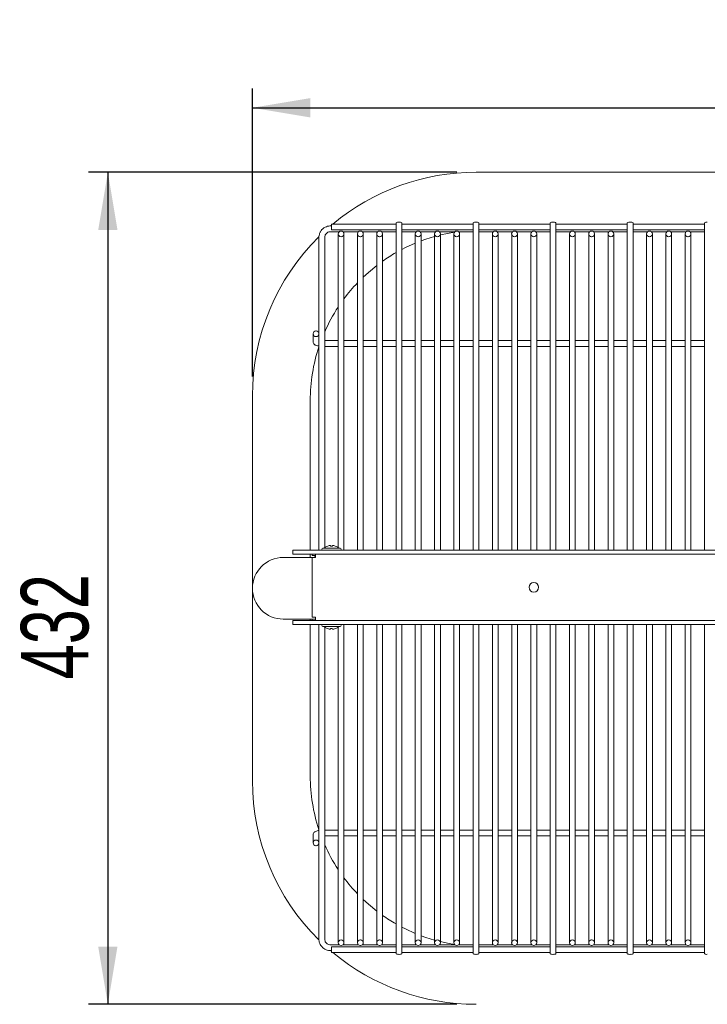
# Model space of a CAD drawing. Header units: millimetres. Extents: x 0 to 553, y -4 to 396.
# Tile 2 of 32: x 46 to 82, y 36 to 87. Entities that reach past the tile are written whole.
import ezdxf

# ---------------------------------------------------------------- set-up
doc = ezdxf.new("R2010")
doc.units = ezdxf.units.MM
doc.layers.add('TEMP', color=7, linetype='Continuous')
doc.styles.add('SLDTEXTSTYLE2', font='TXT', dxfattribs={"width": 0.7})
doc.dimstyles.new('SLDDIMSTYLE0', dxfattribs={"dimtxt": 3.5, "dimasz": 3, "dimexe": 0, "dimexo": 0.0625, "dimgap": 0.875, "dimtad": 2, "dimlfac": 10, "dimrnd": 1e-09, "dimzin": 12, "dimdsep": 46, "dimtxsty": 'SLDTEXTSTYLE2', "dimsah": 1, "dimcen": 0.09, "dimadec": 0, "dimazin": 3, "dimtfac": 1, "dimtofl": 0, "dimtmove": 0, "dimatfit": 3, "dimfxl": 0, "dimfrac": 2, "dimtolj": 1, "dimtzin": 12, "dimarcsym": 0})

# ---------------------------------------------------------------- blocks, each defined once
blk = doc.blocks.new('_D_3')
at = {"layer": 'TEMP'}
for p, q in [((68.516, 79.563), (49.415, 79.563)), ((50.415, 79.563), (50.415, 36.363)), ((68.516, 36.363), (49.415, 36.363))]:
    blk.add_line(p, q, dxfattribs=at)
for points in [[(50.415, 79.563), (49.915, 76.563), (50.915, 76.563)], [(50.415, 36.363), (50.915, 39.363), (49.915, 39.363)]]:
    blk.add_solid(points, dxfattribs=at)
at = {"layer": 'TEMP', "insert": (45.904, 53.233, -5.171), "char_height": 3.5, "attachment_point": 1, "rotation": 90, "style": 'SLDTEXTSTYLE2'}
blk.add_mtext('432', dxfattribs=at)
blk = doc.blocks.new('_D_4')
at = {"layer": 'TEMP'}
for p, q in [((57.916, 68.963), (57.916, 83.912)), ((117.116, 68.963), (117.116, 83.912)), ((57.916, 82.912), (117.116, 82.912))]:
    blk.add_line(p, q, dxfattribs=at)
for points in [[(57.916, 82.912), (60.916, 82.412), (60.916, 83.412)], [(117.116, 82.912), (114.116, 83.412), (114.116, 82.412)]]:
    blk.add_solid(points, dxfattribs=at)
at = {"layer": 'TEMP', "insert": (83.591, 87.424, -5.171), "char_height": 3.5, "attachment_point": 1, "style": 'SLDTEXTSTYLE2'}
blk.add_mtext('592', dxfattribs=at)

msp = doc.modelspace()

# ---------------------------------------------------------------- linework, layer by layer
at = {"color": 7, "linetype": 'Continuous', "lineweight": 15}
for p, q in [((105.5165, 79.563), (69.5165, 79.563)), ((62.0165, 76.7758), (61.9665, 76.7758)), ((62.0165, 76.8123), (61.9737, 76.7758)), ((65.3665, 76.8746), (62.0165, 76.8746)), ((62.0165, 76.7586), (62.0165, 76.8746)), ((62.0165, 76.7586), (62.0165, 76.7547)), ((62.0165, 76.5782), (62.0165, 76.7547)), ((65.3665, 59.943), (65.3665, 76.936)), ((65.5145, 76.9681), (65.5185, 76.9681)), ((65.6665, 76.936), (65.6665, 59.943)), ((69.3665, 76.8746), (65.6665, 76.8746)), ((69.3665, 59.943), (69.3665, 76.936)), ((69.5145, 76.9681), (69.5185, 76.9681)), ((69.6665, 76.936), (69.6665, 59.943)), ((73.3665, 76.8746), (69.6665, 76.8746)), ((73.3665, 59.943), (73.3665, 76.936)), ((73.5145, 76.9681), (73.5185, 76.9681)), ((73.6665, 76.936), (73.6665, 59.943)), ((77.3665, 76.8746), (73.6665, 76.8746)), ((77.3665, 59.943), (77.3665, 76.936)), ((77.5145, 76.9681), (77.5185, 76.9681)), ((77.6665, 76.936), (77.6665, 59.943)), ((81.3665, 76.8746), (77.6665, 76.8746)), ((81.3665, 59.943), (81.3665, 76.936)), ((81.5145, 76.9681), (81.5185, 76.9681)), ((61.3665, 71.1818), (61.3665, 76.1865)), ((61.6698, 76.2298), (61.6665, 76.1865)), ((61.6665, 76.1857), (61.6697, 76.2287)), ((61.6665, 76.1865), (61.6665, 60.0806)), ((61.9665, 76.475), (62.4163, 76.475)), ((62.0165, 76.5773), (62.0165, 76.5782)), ((62.0165, 76.5738), (62.0165, 76.5773)), ((62.0165, 76.5738), (65.3665, 76.5738)), ((62.3665, 76.3631), (62.3665, 76.367)), ((62.3665, 75.9951), (62.3665, 76.3631)), ((62.5145, 76.5114), (62.5185, 76.5114)), ((62.5145, 76.2186), (62.5185, 76.2186)), ((62.6167, 76.475), (63.4163, 76.475)), ((62.6665, 76.3631), (62.6665, 76.367)), ((62.6665, 76.3631), (62.6665, 75.9951)), ((63.3665, 76.3631), (63.3665, 76.367)), ((63.3665, 75.9951), (63.3665, 76.3631)), ((63.5145, 76.5114), (63.5185, 76.5114)), ((63.5145, 76.2186), (63.5185, 76.2186)), ((63.6167, 76.475), (64.4163, 76.475)), ((63.6665, 76.3631), (63.6665, 76.367)), ((63.6665, 76.3631), (63.6665, 75.9951)), ((64.3665, 76.3631), (64.3665, 76.367)), ((64.3665, 75.9951), (64.3665, 76.3631)), ((64.5145, 76.5114), (64.5185, 76.5114)), ((64.5145, 76.2186), (64.5185, 76.2186)), ((64.6167, 76.475), (65.3665, 76.475)), ((64.6665, 76.3631), (64.6665, 76.367)), ((64.6665, 76.3631), (64.6665, 75.9951)), ((65.6665, 76.5738), (69.3665, 76.5738)), ((65.6665, 76.475), (66.4163, 76.475)), ((66.3665, 76.3631), (66.3665, 76.367)), ((66.3665, 75.9951), (66.3665, 76.3631)), ((66.5145, 76.5114), (66.5185, 76.5114)), ((66.5145, 76.2186), (66.5185, 76.2186)), ((66.6167, 76.475), (67.4163, 76.475)), ((66.6665, 76.3631), (66.6665, 76.367)), ((66.6665, 76.3631), (66.6665, 75.9951)), ((67.3665, 76.3631), (67.3665, 76.367)), ((67.3665, 75.9951), (67.3665, 76.3631)), ((67.5145, 76.5114), (67.5185, 76.5114)), ((67.5145, 76.2186), (67.5185, 76.2186)), ((67.6167, 76.475), (68.4163, 76.475)), ((67.6665, 76.3631), (67.6665, 76.367)), ((67.6665, 76.3631), (67.6665, 75.9951)), ((68.3665, 76.3631), (68.3665, 76.367)), ((68.3665, 75.9951), (68.3665, 76.3631)), ((68.5145, 76.5114), (68.5185, 76.5114)), ((68.5145, 76.2186), (68.5185, 76.2186)), ((68.6167, 76.475), (69.3665, 76.475)), ((68.6665, 76.3631), (68.6665, 76.367)), ((68.6665, 76.3631), (68.6665, 75.9951)), ((69.6665, 76.5738), (73.3665, 76.5738)), ((69.6665, 76.475), (70.4163, 76.475)), ((70.3665, 76.3631), (70.3665, 76.367)), ((70.3665, 75.9951), (70.3665, 76.3631)), ((70.5145, 76.5114), (70.5185, 76.5114)), ((70.5145, 76.2186), (70.5185, 76.2186)), ((70.6167, 76.475), (71.4163, 76.475)), ((70.6665, 76.3631), (70.6665, 76.367)), ((70.6665, 76.3631), (70.6665, 75.9951)), ((71.3665, 76.3631), (71.3665, 76.367)), ((71.3665, 75.9951), (71.3665, 76.3631)), ((71.5145, 76.5114), (71.5185, 76.5114)), ((71.5145, 76.2186), (71.5185, 76.2186)), ((71.6167, 76.475), (72.4163, 76.475)), ((71.6665, 76.3631), (71.6665, 76.367)), ((71.6665, 76.3631), (71.6665, 75.9951)), ((72.3665, 76.3631), (72.3665, 76.367)), ((72.3665, 75.9951), (72.3665, 76.3631)), ((72.5145, 76.5114), (72.5185, 76.5114)), ((72.5145, 76.2186), (72.5185, 76.2186)), ((72.6167, 76.475), (73.3665, 76.475)), ((72.6665, 76.3631), (72.6665, 76.367)), ((72.6665, 76.3631), (72.6665, 75.9951)), ((73.6665, 76.5738), (77.3665, 76.5738)), ((73.6665, 76.475), (74.4163, 76.475)), ((74.3665, 76.3631), (74.3665, 76.367)), ((74.3665, 75.9951), (74.3665, 76.3631)), ((74.5145, 76.5114), (74.5185, 76.5114)), ((74.5145, 76.2186), (74.5185, 76.2186)), ((74.6167, 76.475), (75.4163, 76.475)), ((74.6665, 76.3631), (74.6665, 76.367)), ((74.6665, 76.3631), (74.6665, 75.9951)), ((75.3665, 76.3631), (75.3665, 76.367)), ((75.3665, 75.9951), (75.3665, 76.3631)), ((75.5145, 76.5114), (75.5185, 76.5114)), ((75.5145, 76.2186), (75.5185, 76.2186)), ((75.6167, 76.475), (76.4163, 76.475)), ((75.6665, 76.3631), (75.6665, 76.367)), ((75.6665, 76.3631), (75.6665, 75.9951)), ((76.3665, 76.3631), (76.3665, 76.367)), ((76.3665, 75.9951), (76.3665, 76.3631)), ((76.5145, 76.5114), (76.5185, 76.5114)), ((76.5145, 76.2186), (76.5185, 76.2186)), ((76.6167, 76.475), (77.3665, 76.475)), ((76.6665, 76.3631), (76.6665, 76.367)), ((76.6665, 76.3631), (76.6665, 75.9951)), ((77.6665, 76.5738), (81.3665, 76.5738)), ((77.6665, 76.475), (78.4163, 76.475)), ((78.3665, 76.3631), (78.3665, 76.367)), ((78.3665, 75.9951), (78.3665, 76.3631)), ((78.5145, 76.5114), (78.5185, 76.5114)), ((78.5145, 76.2186), (78.5185, 76.2186)), ((78.6167, 76.475), (79.4163, 76.475)), ((78.6665, 76.3631), (78.6665, 76.367)), ((78.6665, 76.3631), (78.6665, 75.9951)), ((79.3665, 76.3631), (79.3665, 76.367)), ((79.3665, 75.9951), (79.3665, 76.3631)), ((79.5145, 76.5114), (79.5185, 76.5114)), ((79.5145, 76.2186), (79.5185, 76.2186)), ((79.6167, 76.475), (80.4163, 76.475)), ((79.6665, 76.3631), (79.6665, 76.367)), ((79.6665, 76.3631), (79.6665, 75.9951)), ((80.3665, 76.3631), (80.3665, 76.367)), ((80.3665, 75.9951), (80.3665, 76.3631)), ((80.5145, 76.5114), (80.5185, 76.5114)), ((80.5145, 76.2186), (80.5185, 76.2186)), ((80.6167, 76.475), (81.3665, 76.475)), ((80.6665, 76.3631), (80.6665, 76.367)), ((80.6665, 76.3631), (80.6665, 75.9951)), ((62.3665, 75.5204), (62.3665, 75.9951)), ((62.6665, 75.9951), (62.6665, 75.5204)), ((63.3665, 75.5204), (63.3665, 75.9951)), ((63.6665, 75.9951), (63.6665, 75.5204)), ((64.3665, 75.5204), (64.3665, 75.9951)), ((64.6665, 75.9951), (64.6665, 75.5204)), ((66.3665, 75.5204), (66.3665, 75.9951)), ((66.6665, 75.9951), (66.6665, 75.5204)), ((67.3665, 75.5204), (67.3665, 75.9951)), ((67.6665, 75.9951), (67.6665, 75.5204)), ((68.3665, 75.5204), (68.3665, 75.9951)), ((68.6665, 75.9951), (68.6665, 75.5204)), ((70.3665, 75.5204), (70.3665, 75.9951)), ((70.6665, 75.9951), (70.6665, 75.5204)), ((71.3665, 75.5204), (71.3665, 75.9951)), ((71.6665, 75.9951), (71.6665, 75.5204)), ((72.3665, 75.5204), (72.3665, 75.9951)), ((72.6665, 75.9951), (72.6665, 75.5204)), ((74.3665, 75.5204), (74.3665, 75.9951)), ((74.6665, 75.9951), (74.6665, 75.5204)), ((75.3665, 75.5204), (75.3665, 75.9951)), ((75.6665, 75.9951), (75.6665, 75.5204)), ((76.3665, 75.5204), (76.3665, 75.9951)), ((76.6665, 75.9951), (76.6665, 75.5204)), ((78.3665, 75.5204), (78.3665, 75.9951)), ((78.6665, 75.9951), (78.6665, 75.5204)), ((79.3665, 75.5204), (79.3665, 75.9951)), ((79.6665, 75.9951), (79.6665, 75.5204)), ((80.3665, 75.5204), (80.3665, 75.9951)), ((80.6665, 75.9951), (80.6665, 75.5204)), ((62.3665, 60.0806), (62.3665, 75.5204)), ((62.6665, 75.5204), (62.6665, 59.943)), ((63.3665, 59.943), (63.3665, 75.5204)), ((63.6665, 75.5204), (63.6665, 59.943)), ((64.3665, 59.943), (64.3665, 75.5204)), ((64.6665, 75.5204), (64.6665, 59.943)), ((66.3665, 59.943), (66.3665, 75.5204)), ((66.6665, 75.5204), (66.6665, 59.943)), ((67.3665, 59.943), (67.3665, 75.5204)), ((67.6665, 75.5204), (67.6665, 59.943)), ((68.3665, 59.943), (68.3665, 75.5204)), ((68.6665, 75.5204), (68.6665, 59.943)), ((70.3665, 59.943), (70.3665, 75.5204)), ((70.6665, 75.5204), (70.6665, 59.943)), ((71.3665, 59.943), (71.3665, 75.5204)), ((71.6665, 75.5204), (71.6665, 59.943)), ((72.3665, 59.943), (72.3665, 75.5204)), ((72.6665, 75.5204), (72.6665, 59.943)), ((74.3665, 59.943), (74.3665, 75.5204)), ((74.6665, 75.5204), (74.6665, 59.943)), ((75.3665, 59.943), (75.3665, 75.5204)), ((75.6665, 75.5204), (75.6665, 59.943)), ((76.3665, 59.943), (76.3665, 75.5204)), ((76.6665, 75.5204), (76.6665, 59.943)), ((78.3665, 59.943), (78.3665, 75.5204)), ((78.6665, 75.5204), (78.6665, 59.943)), ((79.3665, 59.943), (79.3665, 75.5204)), ((79.6665, 75.5204), (79.6665, 59.943)), ((80.3665, 59.943), (80.3665, 75.5204)), ((80.6665, 75.5204), (80.6665, 59.943)), ((61.0665, 71.1779), (61.0665, 71.1818)), ((61.0665, 70.7558), (61.0665, 71.1779)), ((61.2185, 71.3263), (61.2145, 71.3263)), ((61.3665, 71.1779), (61.3665, 71.1818)), ((61.3665, 71.1779), (61.3665, 71.1567)), ((61.3665, 59.943), (61.3665, 71.1567)), ((61.2185, 71.0334), (61.2145, 71.0334)), ((62.3665, 70.8216), (61.6665, 70.8216)), ((63.3665, 70.8216), (62.6665, 70.8216)), ((64.3665, 70.8216), (63.6665, 70.8216)), ((65.3665, 70.8216), (64.6665, 70.8216)), ((66.3665, 70.8216), (65.6665, 70.8216)), ((67.3665, 70.8216), (66.6665, 70.8216)), ((68.3665, 70.8216), (67.6665, 70.8216)), ((69.3665, 70.8216), (68.6665, 70.8216)), ((70.3665, 70.8216), (69.6665, 70.8216)), ((71.3665, 70.8216), (70.6665, 70.8216)), ((72.3665, 70.8216), (71.6665, 70.8216)), ((73.3665, 70.8216), (72.6665, 70.8216)), ((74.3665, 70.8216), (73.6665, 70.8216)), ((75.3665, 70.8216), (74.6665, 70.8216)), ((76.3665, 70.8216), (75.6665, 70.8216)), ((77.3665, 70.8216), (76.6665, 70.8216)), ((78.3665, 70.8216), (77.6665, 70.8216)), ((79.3665, 70.8216), (78.6665, 70.8216)), ((80.3665, 70.8216), (79.6665, 70.8216)), ((81.3665, 70.8216), (80.6665, 70.8216)), ((61.6665, 70.5208), (62.3665, 70.5208)), ((62.6665, 70.5208), (63.3665, 70.5208)), ((63.6665, 70.5208), (64.3665, 70.5208)), ((64.6665, 70.5208), (65.3665, 70.5208)), ((65.6665, 70.5208), (66.3665, 70.5208)), ((66.6665, 70.5208), (67.3665, 70.5208)), ((67.6665, 70.5208), (68.3665, 70.5208)), ((68.6665, 70.5208), (69.3665, 70.5208)), ((69.6665, 70.5208), (70.3665, 70.5208)), ((70.6665, 70.5208), (71.3665, 70.5208)), ((71.6665, 70.5208), (72.3665, 70.5208)), ((72.6665, 70.5208), (73.3665, 70.5208)), ((73.6665, 70.5208), (74.3665, 70.5208)), ((74.6665, 70.5208), (75.3665, 70.5208)), ((75.6665, 70.5208), (76.3665, 70.5208)), ((76.6665, 70.5208), (77.3665, 70.5208)), ((77.6665, 70.5208), (78.3665, 70.5208)), ((78.6665, 70.5208), (79.3665, 70.5208)), ((79.6665, 70.5208), (80.3665, 70.5208)), ((80.6665, 70.5208), (81.3665, 70.5208)), ((57.9165, 67.963), (57.9165, 57.963)), ((60.9165, 67.713), (60.9165, 59.943)), ((60.0165, 59.743), (60.0165, 59.943)), ((60.0165, 59.943), (62.0165, 59.943)), ((61.5665, 60.043), (62.4665, 60.043)), ((61.6282, 60.0529), (61.6301, 60.0529)), ((62.0165, 59.943), (113.0165, 59.943)), ((62.4029, 60.0529), (62.4048, 60.0529)), ((61.0165, 59.563), (59.5165, 59.563)), ((62.0165, 59.743), (60.0165, 59.743)), ((60.9165, 59.743), (60.9165, 59.563)), ((61.0165, 59.663), (61.0165, 59.743)), ((61.1965, 59.663), (61.0165, 59.663)), ((61.0165, 59.563), (61.0165, 56.463)), ((61.0165, 59.563), (61.1965, 59.563)), ((61.1965, 59.563), (61.1965, 59.743)), ((62.0165, 59.743), (113.0165, 59.743)), ((57.9165, 57.963), (57.9165, 47.963)), ((59.5165, 56.363), (61.0165, 56.363)), ((60.0165, 56.083), (60.0165, 56.283)), ((60.0165, 56.283), (62.0165, 56.283)), ((60.9165, 56.363), (60.9165, 56.283)), ((61.0165, 56.463), (61.1965, 56.463)), ((61.1965, 56.363), (61.0165, 56.363)), ((61.0165, 56.363), (61.0165, 56.283)), ((61.1965, 56.463), (61.1965, 56.283)), ((113.0165, 56.283), (62.0165, 56.283)), ((62.0165, 56.083), (60.0165, 56.083)), ((60.9165, 56.083), (60.9165, 48.213)), ((61.3665, 44.7693), (61.3665, 56.083)), ((62.4665, 55.983), (61.5665, 55.983)), ((61.6301, 55.973), (61.6282, 55.973)), ((61.6665, 55.9454), (61.6665, 39.7394)), ((113.0165, 56.083), (62.0165, 56.083)), ((62.3665, 40.4056), (62.3665, 55.9454)), ((62.4048, 55.973), (62.4029, 55.973)), ((62.6665, 56.083), (62.6665, 40.4056)), ((63.3665, 40.4056), (63.3665, 56.083)), ((63.6665, 56.083), (63.6665, 40.4056)), ((64.3665, 40.4056), (64.3665, 56.083)), ((64.6665, 56.083), (64.6665, 40.4056)), ((65.3665, 38.9899), (65.3665, 56.083)), ((65.6665, 56.083), (65.6665, 38.9899)), ((66.3665, 40.4056), (66.3665, 56.083)), ((66.6665, 56.083), (66.6665, 40.4056)), ((67.3665, 40.4056), (67.3665, 56.083)), ((67.6665, 56.083), (67.6665, 40.4056)), ((68.3665, 40.4056), (68.3665, 56.083)), ((68.6665, 56.083), (68.6665, 40.4056)), ((69.3665, 38.9899), (69.3665, 56.083)), ((69.6665, 56.083), (69.6665, 38.9899)), ((70.3665, 40.4056), (70.3665, 56.083)), ((70.6665, 56.083), (70.6665, 40.4056)), ((71.3665, 40.4056), (71.3665, 56.083)), ((71.6665, 56.083), (71.6665, 40.4056)), ((72.3665, 40.4056), (72.3665, 56.083)), ((72.6665, 56.083), (72.6665, 40.4056)), ((73.3665, 38.9899), (73.3665, 56.083)), ((73.6665, 56.083), (73.6665, 38.9899)), ((74.3665, 40.4056), (74.3665, 56.083)), ((74.6665, 56.083), (74.6665, 40.4056)), ((75.3665, 40.4056), (75.3665, 56.083)), ((75.6665, 56.083), (75.6665, 40.4056)), ((76.3665, 40.4056), (76.3665, 56.083)), ((76.6665, 56.083), (76.6665, 40.4056)), ((77.3665, 38.9899), (77.3665, 56.083)), ((77.6665, 56.083), (77.6665, 38.9899)), ((78.3665, 40.4056), (78.3665, 56.083)), ((78.6665, 56.083), (78.6665, 40.4056)), ((79.3665, 40.4056), (79.3665, 56.083)), ((79.6665, 56.083), (79.6665, 40.4056)), ((80.3665, 40.4056), (80.3665, 56.083)), ((80.6665, 56.083), (80.6665, 40.4056)), ((81.3665, 38.9899), (81.3665, 56.083)), ((61.0665, 44.7481), (61.0665, 45.1702)), ((62.3665, 45.4052), (61.6665, 45.4052)), ((61.6665, 45.1044), (62.3665, 45.1044)), ((63.3665, 45.4052), (62.6665, 45.4052)), ((62.6665, 45.1044), (63.3665, 45.1044)), ((64.3665, 45.4052), (63.6665, 45.4052)), ((63.6665, 45.1044), (64.3665, 45.1044)), ((65.3665, 45.4052), (64.6665, 45.4052)), ((64.6665, 45.1044), (65.3665, 45.1044)), ((66.3665, 45.4052), (65.6665, 45.4052)), ((65.6665, 45.1044), (66.3665, 45.1044)), ((67.3665, 45.4052), (66.6665, 45.4052)), ((66.6665, 45.1044), (67.3665, 45.1044)), ((68.3665, 45.4052), (67.6665, 45.4052)), ((67.6665, 45.1044), (68.3665, 45.1044)), ((69.3665, 45.4052), (68.6665, 45.4052)), ((68.6665, 45.1044), (69.3665, 45.1044)), ((70.3665, 45.4052), (69.6665, 45.4052)), ((69.6665, 45.1044), (70.3665, 45.1044)), ((71.3665, 45.4052), (70.6665, 45.4052)), ((70.6665, 45.1044), (71.3665, 45.1044)), ((72.3665, 45.4052), (71.6665, 45.4052)), ((71.6665, 45.1044), (72.3665, 45.1044)), ((73.3665, 45.4052), (72.6665, 45.4052)), ((72.6665, 45.1044), (73.3665, 45.1044)), ((74.3665, 45.4052), (73.6665, 45.4052)), ((73.6665, 45.1044), (74.3665, 45.1044)), ((75.3665, 45.4052), (74.6665, 45.4052)), ((74.6665, 45.1044), (75.3665, 45.1044)), ((76.3665, 45.4052), (75.6665, 45.4052)), ((75.6665, 45.1044), (76.3665, 45.1044)), ((77.3665, 45.4052), (76.6665, 45.4052)), ((76.6665, 45.1044), (77.3665, 45.1044)), ((78.3665, 45.4052), (77.6665, 45.4052)), ((77.6665, 45.1044), (78.3665, 45.1044)), ((79.3665, 45.4052), (78.6665, 45.4052)), ((78.6665, 45.1044), (79.3665, 45.1044)), ((80.3665, 45.4052), (79.6665, 45.4052)), ((79.6665, 45.1044), (80.3665, 45.1044)), ((81.3665, 45.4052), (80.6665, 45.4052)), ((80.6665, 45.1044), (81.3665, 45.1044)), ((61.0665, 44.7481), (61.0665, 44.7442)), ((61.2145, 44.8926), (61.2185, 44.8926)), ((61.2145, 44.5997), (61.2185, 44.5997)), ((61.3665, 44.7693), (61.3665, 44.7481)), ((61.3665, 44.7481), (61.3665, 44.7442)), ((61.3665, 39.7394), (61.3665, 44.7442)), ((62.3665, 39.9309), (62.3665, 40.4056)), ((62.6665, 40.4056), (62.6665, 39.9309)), ((63.3665, 39.9309), (63.3665, 40.4056)), ((63.6665, 40.4056), (63.6665, 39.9309)), ((64.3665, 39.9309), (64.3665, 40.4056)), ((64.6665, 40.4056), (64.6665, 39.9309)), ((66.3665, 39.9309), (66.3665, 40.4056)), ((66.6665, 40.4056), (66.6665, 39.9309)), ((67.3665, 39.9309), (67.3665, 40.4056)), ((67.6665, 40.4056), (67.6665, 39.9309)), ((68.3665, 39.9309), (68.3665, 40.4056)), ((68.6665, 40.4056), (68.6665, 39.9309)), ((70.3665, 39.9309), (70.3665, 40.4056)), ((70.6665, 40.4056), (70.6665, 39.9309)), ((71.3665, 39.9309), (71.3665, 40.4056)), ((71.6665, 40.4056), (71.6665, 39.9309)), ((72.3665, 39.9309), (72.3665, 40.4056)), ((72.6665, 40.4056), (72.6665, 39.9309)), ((74.3665, 39.9309), (74.3665, 40.4056)), ((74.6665, 40.4056), (74.6665, 39.9309)), ((75.3665, 39.9309), (75.3665, 40.4056)), ((75.6665, 40.4056), (75.6665, 39.9309)), ((76.3665, 39.9309), (76.3665, 40.4056)), ((76.6665, 40.4056), (76.6665, 39.9309)), ((78.3665, 39.9309), (78.3665, 40.4056)), ((78.6665, 40.4056), (78.6665, 39.9309)), ((79.3665, 39.9309), (79.3665, 40.4056)), ((79.6665, 40.4056), (79.6665, 39.9309)), ((80.3665, 39.9309), (80.3665, 40.4056)), ((80.6665, 40.4056), (80.6665, 39.9309)), ((62.3665, 39.5629), (62.3665, 39.9309)), ((62.6665, 39.9309), (62.6665, 39.5629)), ((63.3665, 39.5629), (63.3665, 39.9309)), ((63.6665, 39.9309), (63.6665, 39.5629)), ((64.3665, 39.5629), (64.3665, 39.9309)), ((64.6665, 39.9309), (64.6665, 39.5629)), ((66.3665, 39.5629), (66.3665, 39.9309)), ((66.6665, 39.9309), (66.6665, 39.5629)), ((67.3665, 39.5629), (67.3665, 39.9309)), ((67.6665, 39.9309), (67.6665, 39.5629)), ((68.3665, 39.5629), (68.3665, 39.9309)), ((68.6665, 39.9309), (68.6665, 39.5629)), ((70.3665, 39.5629), (70.3665, 39.9309)), ((70.6665, 39.9309), (70.6665, 39.5629)), ((71.3665, 39.5629), (71.3665, 39.9309)), ((71.6665, 39.9309), (71.6665, 39.5629)), ((72.3665, 39.5629), (72.3665, 39.9309)), ((72.6665, 39.9309), (72.6665, 39.5629)), ((74.3665, 39.5629), (74.3665, 39.9309)), ((74.6665, 39.9309), (74.6665, 39.5629)), ((75.3665, 39.5629), (75.3665, 39.9309)), ((75.6665, 39.9309), (75.6665, 39.5629)), ((76.3665, 39.5629), (76.3665, 39.9309)), ((76.6665, 39.9309), (76.6665, 39.5629)), ((78.3665, 39.5629), (78.3665, 39.9309)), ((78.6665, 39.9309), (78.6665, 39.5629)), ((79.3665, 39.5629), (79.3665, 39.9309)), ((79.6665, 39.9309), (79.6665, 39.5629)), ((80.3665, 39.5629), (80.3665, 39.9309)), ((80.6665, 39.9309), (80.6665, 39.5629)), ((61.6702, 39.6944), (61.6665, 39.7403)), ((61.6665, 39.7394), (61.6702, 39.6934)), ((62.4163, 39.4509), (61.9665, 39.4509)), ((62.3665, 39.559), (62.3665, 39.5629)), ((62.5145, 39.7074), (62.5185, 39.7074)), ((62.5145, 39.4145), (62.5185, 39.4145)), ((63.4163, 39.4509), (62.6167, 39.4509)), ((62.6665, 39.559), (62.6665, 39.5629)), ((63.3665, 39.559), (63.3665, 39.5629)), ((63.5145, 39.7074), (63.5185, 39.7074)), ((63.5145, 39.4145), (63.5185, 39.4145)), ((64.4163, 39.4509), (63.6167, 39.4509)), ((63.6665, 39.559), (63.6665, 39.5629)), ((64.3665, 39.559), (64.3665, 39.5629)), ((64.5145, 39.7074), (64.5185, 39.7074)), ((64.5145, 39.4145), (64.5185, 39.4145)), ((65.3665, 39.4509), (64.6167, 39.4509)), ((64.6665, 39.559), (64.6665, 39.5629)), ((66.4163, 39.4509), (65.6665, 39.4509)), ((66.3665, 39.559), (66.3665, 39.5629)), ((66.5145, 39.7074), (66.5185, 39.7074)), ((66.5145, 39.4145), (66.5185, 39.4145)), ((67.4163, 39.4509), (66.6167, 39.4509)), ((66.6665, 39.559), (66.6665, 39.5629)), ((67.3665, 39.559), (67.3665, 39.5629)), ((67.5145, 39.7074), (67.5185, 39.7074)), ((67.5145, 39.4145), (67.5185, 39.4145)), ((68.4163, 39.4509), (67.6167, 39.4509)), ((67.6665, 39.559), (67.6665, 39.5629)), ((68.3665, 39.559), (68.3665, 39.5629)), ((68.5145, 39.7074), (68.5185, 39.7074)), ((68.5145, 39.4145), (68.5185, 39.4145)), ((69.3665, 39.4509), (68.6167, 39.4509)), ((68.6665, 39.559), (68.6665, 39.5629)), ((70.4163, 39.4509), (69.6665, 39.4509)), ((70.3665, 39.559), (70.3665, 39.5629)), ((70.5145, 39.7074), (70.5185, 39.7074)), ((70.5145, 39.4145), (70.5185, 39.4145)), ((71.4163, 39.4509), (70.6167, 39.4509)), ((70.6665, 39.559), (70.6665, 39.5629)), ((71.3665, 39.559), (71.3665, 39.5629)), ((71.5145, 39.7074), (71.5185, 39.7074)), ((71.5145, 39.4145), (71.5185, 39.4145)), ((72.4163, 39.4509), (71.6167, 39.4509)), ((71.6665, 39.559), (71.6665, 39.5629)), ((72.3665, 39.559), (72.3665, 39.5629)), ((72.5145, 39.7074), (72.5185, 39.7074)), ((72.5145, 39.4145), (72.5185, 39.4145)), ((73.3665, 39.4509), (72.6167, 39.4509)), ((72.6665, 39.559), (72.6665, 39.5629)), ((74.4163, 39.4509), (73.6665, 39.4509)), ((74.3665, 39.559), (74.3665, 39.5629)), ((74.5145, 39.7074), (74.5185, 39.7074)), ((74.5145, 39.4145), (74.5185, 39.4145)), ((75.4163, 39.4509), (74.6167, 39.4509)), ((74.6665, 39.559), (74.6665, 39.5629)), ((75.3665, 39.559), (75.3665, 39.5629)), ((75.5145, 39.7074), (75.5185, 39.7074)), ((75.5145, 39.4145), (75.5185, 39.4145)), ((76.4163, 39.4509), (75.6167, 39.4509)), ((75.6665, 39.559), (75.6665, 39.5629)), ((76.3665, 39.559), (76.3665, 39.5629)), ((76.5145, 39.7074), (76.5185, 39.7074)), ((76.5145, 39.4145), (76.5185, 39.4145)), ((77.3665, 39.4509), (76.6167, 39.4509)), ((76.6665, 39.559), (76.6665, 39.5629)), ((78.4163, 39.4509), (77.6665, 39.4509)), ((78.3665, 39.559), (78.3665, 39.5629)), ((78.5145, 39.7074), (78.5185, 39.7074)), ((78.5145, 39.4145), (78.5185, 39.4145)), ((79.4163, 39.4509), (78.6167, 39.4509)), ((78.6665, 39.559), (78.6665, 39.5629)), ((79.3665, 39.559), (79.3665, 39.5629)), ((79.5145, 39.7074), (79.5185, 39.7074)), ((79.5145, 39.4145), (79.5185, 39.4145)), ((80.4163, 39.4509), (79.6167, 39.4509)), ((79.6665, 39.559), (79.6665, 39.5629)), ((80.3665, 39.559), (80.3665, 39.5629)), ((80.5145, 39.7074), (80.5185, 39.7074)), ((80.5145, 39.4145), (80.5185, 39.4145)), ((81.3665, 39.4509), (80.6167, 39.4509)), ((80.6665, 39.559), (80.6665, 39.5629)), ((61.9665, 39.1502), (62.0165, 39.1502)), ((61.9737, 39.1502), (62.0165, 39.1137)), ((65.3665, 39.3521), (62.0165, 39.3521)), ((62.0165, 39.3486), (62.0165, 39.3521)), ((62.0165, 39.3486), (62.0165, 39.3478)), ((62.0165, 39.1712), (62.0165, 39.3478)), ((62.0165, 39.1712), (62.0165, 39.1673)), ((62.0165, 39.0514), (62.0165, 39.1673)), ((62.0165, 39.0514), (65.3665, 39.0514)), ((65.5145, 38.9579), (65.5185, 38.9579)), ((69.3665, 39.3521), (65.6665, 39.3521)), ((65.6665, 39.0514), (69.3665, 39.0514)), ((69.5145, 38.9579), (69.5185, 38.9579)), ((73.3665, 39.3521), (69.6665, 39.3521)), ((69.6665, 39.0514), (73.3665, 39.0514)), ((73.5145, 38.9579), (73.5185, 38.9579)), ((77.3665, 39.3521), (73.6665, 39.3521)), ((73.6665, 39.0514), (77.3665, 39.0514)), ((77.5145, 38.9579), (77.5185, 38.9579)), ((81.3665, 39.3521), (77.6665, 39.3521)), ((77.6665, 39.0514), (81.3665, 39.0514)), ((81.5145, 38.9579), (81.5185, 38.9579))]:
    msp.add_line(p, q, dxfattribs=at)
at = {"color": 7, "linetype": 'Continuous', "lineweight": 15, "flags": 128}
for points in [[(67.3665, 76.2313), (66.9217, 76.0933), (66.6665, 76.0023)], [(68.3984, 76.4566), (68.0399, 76.3929), (67.6665, 76.3102)], [(66.3665, 75.8838), (65.8522, 75.6503), (65.6665, 75.556)], [(64.3665, 74.7246), (63.9313, 74.3668), (63.6665, 74.1249)], [(63.6665, 41.8011), (63.9313, 41.5592), (64.3665, 41.2014)], [(65.6665, 40.37), (65.8522, 40.2757), (66.3665, 40.0422)], [(66.6665, 39.9237), (66.9217, 39.8327), (67.3665, 39.6946)], [(67.6665, 39.6157), (68.0399, 39.533), (68.3984, 39.4694)]]:
    msp.add_lwpolyline(points, dxfattribs=at)
at = {"color": 7, "linetype": 'Continuous', "lineweight": 15}
msp.add_circle((72.5165, 58.013), 0.25, dxfattribs=at)
for centre, radius, start, end in [((69.5165, 67.963), 11.6, 90, 129.80364), ((65.4792, 76.7731), 0.1982, 79.74962, 124.67578), ((65.5537, 76.7731), 0.1982, 55.32375, 100.25086), ((69.4792, 76.7731), 0.1981, 79.74862, 124.67677), ((69.5537, 76.7731), 0.1981, 55.32323, 100.25138), ((73.4792, 76.7731), 0.1982, 79.74942, 124.67574), ((73.5537, 76.7731), 0.1982, 55.32346, 100.25115), ((77.4792, 76.7731), 0.1982, 79.74914, 124.67625), ((77.5537, 76.7731), 0.1982, 55.32374, 100.25098), ((81.4792, 76.7731), 0.1982, 79.74912, 124.67628), ((69.5165, 67.963), 11.6, 134.7041, 180), ((62.5127, 76.3652), 0.1463, 89.32107, 179.30473), ((62.5127, 76.3648), 0.1463, 180.69467, 270.67893), ((62.5202, 76.3652), 0.1463, 0.69528, 90.68007), ((62.5202, 76.3648), 0.1463, 269.31992, 359.30532), ((63.5127, 76.3652), 0.1463, 89.31993, 179.30472), ((63.5127, 76.3648), 0.1463, 180.69468, 270.68008), ((63.5202, 76.3652), 0.1463, 0.69527, 90.67893), ((63.5202, 76.3648), 0.1463, 269.32107, 359.30533), ((64.5127, 76.3652), 0.1463, 89.32224, 179.30241), ((64.5127, 76.3648), 0.1463, 180.69699, 270.67777), ((64.5202, 76.3652), 0.1463, 0.69759, 90.67776), ((64.5202, 76.3648), 0.1463, 269.32223, 359.30301), ((66.5127, 76.3652), 0.1463, 89.32074, 179.30449), ((66.5127, 76.3648), 0.1463, 180.69492, 270.67926), ((66.5202, 76.3652), 0.1463, 0.69643, 90.67892), ((66.5202, 76.3648), 0.1463, 269.32108, 359.30416), ((67.5127, 76.3652), 0.1463, 89.3205, 179.30473), ((67.5127, 76.3648), 0.1463, 180.69468, 270.67951), ((67.5202, 76.3652), 0.1463, 0.69527, 90.6795), ((67.5202, 76.3648), 0.1463, 269.32049, 359.30532), ((68.5127, 76.3652), 0.1463, 89.32165, 179.30357), ((68.5127, 76.3648), 0.1463, 180.69583, 270.67835), ((68.5202, 76.3652), 0.1463, 0.69643, 90.67835), ((68.5202, 76.3648), 0.1463, 269.32165, 359.30417), ((70.5127, 76.3652), 0.1463, 89.3205, 179.30473), ((70.5127, 76.3648), 0.1463, 180.69468, 270.67951), ((70.5202, 76.3652), 0.1463, 0.69527, 90.6795), ((70.5202, 76.3648), 0.1463, 269.32049, 359.30532), ((71.5127, 76.3652), 0.1463, 89.32165, 179.30357), ((71.5127, 76.3648), 0.1463, 180.69583, 270.67835), ((71.5202, 76.3652), 0.1463, 0.69643, 90.67835), ((71.5202, 76.3648), 0.1463, 269.32165, 359.30417), ((72.5127, 76.3652), 0.1463, 89.3205, 179.30473), ((72.5127, 76.3648), 0.1463, 180.69468, 270.67951), ((72.5202, 76.3652), 0.1463, 0.69527, 90.6795), ((72.5202, 76.3648), 0.1463, 269.32049, 359.30532), ((74.5127, 76.3652), 0.1463, 89.32107, 179.30415), ((74.5127, 76.3648), 0.1463, 180.69525, 270.67893), ((74.5202, 76.3652), 0.1463, 0.69643, 90.67835), ((74.5202, 76.3648), 0.1463, 269.32165, 359.30417), ((75.5127, 76.3652), 0.1463, 89.3205, 179.30473), ((75.5127, 76.3648), 0.1463, 180.69468, 270.67951), ((75.5202, 76.3652), 0.1463, 0.69527, 90.6795), ((75.5202, 76.3648), 0.1463, 269.32049, 359.30532), ((76.5127, 76.3652), 0.1463, 89.32108, 179.30357), ((76.5127, 76.3648), 0.1463, 180.69584, 270.67892), ((76.5202, 76.3652), 0.1463, 0.69585, 90.67893), ((76.5202, 76.3648), 0.1463, 269.32107, 359.30475), ((78.5127, 76.3652), 0.1463, 89.32079, 179.30415), ((78.5127, 76.3648), 0.1463, 180.69526, 270.67921), ((78.5202, 76.3652), 0.1463, 0.69597, 90.67909), ((78.5202, 76.3648), 0.1463, 269.32091, 359.30462), ((79.5127, 76.3652), 0.1463, 89.32079, 179.30444), ((79.5127, 76.3648), 0.1463, 180.69496, 270.67922), ((79.5202, 76.3652), 0.1463, 0.69585, 90.67892), ((79.5202, 76.3648), 0.1463, 269.32107, 359.30475), ((80.5127, 76.3652), 0.1463, 89.32108, 179.30415), ((80.5127, 76.3648), 0.1463, 180.69525, 270.67893), ((80.5202, 76.3652), 0.1463, 0.69585, 90.67892), ((80.5202, 76.3648), 0.1463, 269.32107, 359.30475), ((69.7665, 67.713), 8.85, 119.81328, 125.1887), ((69.7665, 67.713), 8.85, 136.31631, 143.34645), ((69.7665, 67.713), 8.85, 146.73663, 156.24186), ((61.2127, 71.18), 0.1463, 89.32017, 179.30508), ((61.2127, 71.1796), 0.1463, 180.69492, 270.67983), ((61.2202, 71.18), 0.1463, 0.69492, 90.67869), ((61.2202, 71.1796), 0.1463, 269.32131, 359.30508), ((69.7665, 67.713), 8.85, 161.65026, 180), ((61.5665, 59.993), 0.05, 90, 270), ((62.0165, 59.5847), 0.6083, 129.66685, 131.11209), ((62.0162, 59.5817), 0.6092, 101.77511, 129.3287), ((62.0165, 59.5904), 0.5569, 85.46053, 94.53947), ((62.0168, 59.5817), 0.6092, 50.67197, 78.22423), ((62.0165, 59.5847), 0.6083, 48.88791, 50.33315), ((62.4665, 59.993), 0.05, 270, 90), ((59.5165, 57.963), 1.6, 90, 270), ((61.2138, 59.4616), 0.149, 96.67845, 137.14366), ((61.5665, 56.033), 0.05, 90, 270), ((62.0165, 56.4413), 0.6083, 228.88791, 230.33315), ((62.0162, 56.4443), 0.6092, 230.6713, 258.22489), ((62.0165, 56.4355), 0.5569, 265.46037, 274.53963), ((62.0168, 56.4443), 0.6092, 281.77577, 309.32803), ((62.0165, 56.4413), 0.6083, 309.66685, 311.11209), ((62.4665, 56.033), 0.05, 270, 90), ((69.7665, 48.213), 8.85, 180, 198.34974), ((69.5165, 47.963), 11.6, 180, 225.3491), ((61.2127, 44.7463), 0.1463, 89.32017, 179.30508), ((61.2127, 44.746), 0.1463, 180.69492, 270.67983), ((61.2202, 44.7463), 0.1463, 0.69492, 90.67869), ((61.2202, 44.746), 0.1463, 269.32131, 359.30508), ((69.7665, 48.213), 8.85, 203.75814, 213.26337), ((69.7665, 48.213), 8.85, 216.65355, 223.68369), ((69.7665, 48.213), 8.85, 234.8113, 240.18672), ((62.5127, 39.5611), 0.1463, 89.32107, 179.30533), ((62.5127, 39.5608), 0.1463, 180.69527, 270.67893), ((62.5202, 39.5611), 0.1463, 0.69468, 90.68008), ((62.5202, 39.5608), 0.1463, 269.31993, 359.30472), ((63.5127, 39.5611), 0.1463, 89.31992, 179.30532), ((63.5127, 39.5608), 0.1463, 180.69528, 270.68007), ((63.5202, 39.5611), 0.1463, 0.69467, 90.67893), ((63.5202, 39.5608), 0.1463, 269.32107, 359.30473), ((64.5127, 39.5611), 0.1463, 89.32223, 179.30301), ((64.5127, 39.5608), 0.1463, 180.69759, 270.67776), ((64.5202, 39.5611), 0.1463, 0.69699, 90.67777), ((64.5202, 39.5608), 0.1463, 269.32224, 359.30241), ((66.5127, 39.5611), 0.1463, 89.32074, 179.30508), ((66.5127, 39.5608), 0.1463, 180.69551, 270.67926), ((66.5202, 39.5611), 0.1463, 0.69584, 90.67892), ((66.5202, 39.5608), 0.1463, 269.32108, 359.30357), ((67.5127, 39.5611), 0.1463, 89.32049, 179.30532), ((67.5127, 39.5608), 0.1463, 180.69527, 270.6795), ((67.5202, 39.5611), 0.1463, 0.69468, 90.67951), ((67.5202, 39.5608), 0.1463, 269.3205, 359.30473), ((68.5127, 39.5611), 0.1463, 89.32165, 179.30417), ((68.5127, 39.5608), 0.1463, 180.69643, 270.67835), ((68.5202, 39.5611), 0.1463, 0.69583, 90.67835), ((68.5202, 39.5608), 0.1463, 269.32165, 359.30357), ((70.5127, 39.5611), 0.1463, 89.32049, 179.30532), ((70.5127, 39.5608), 0.1463, 180.69527, 270.6795), ((70.5202, 39.5611), 0.1463, 0.69468, 90.67951), ((70.5202, 39.5608), 0.1463, 269.3205, 359.30473), ((71.5127, 39.5611), 0.1463, 89.32165, 179.30417), ((71.5127, 39.5608), 0.1463, 180.69643, 270.67835), ((71.5202, 39.5611), 0.1463, 0.69583, 90.67835), ((71.5202, 39.5608), 0.1463, 269.32165, 359.30357), ((72.5127, 39.5611), 0.1463, 89.32049, 179.30532), ((72.5127, 39.5608), 0.1463, 180.69527, 270.6795), ((72.5202, 39.5611), 0.1463, 0.69468, 90.67951), ((72.5202, 39.5608), 0.1463, 269.3205, 359.30473), ((74.5127, 39.5611), 0.1463, 89.32107, 179.30475), ((74.5127, 39.5608), 0.1463, 180.69585, 270.67893), ((74.5202, 39.5611), 0.1463, 0.69583, 90.67835), ((74.5202, 39.5608), 0.1463, 269.32165, 359.30357), ((75.5127, 39.5611), 0.1463, 89.32049, 179.30532), ((75.5127, 39.5608), 0.1463, 180.69527, 270.6795), ((75.5202, 39.5611), 0.1463, 0.69468, 90.67951), ((75.5202, 39.5608), 0.1463, 269.3205, 359.30473), ((76.5127, 39.5611), 0.1463, 89.32108, 179.30416), ((76.5127, 39.5608), 0.1463, 180.69643, 270.67892), ((76.5202, 39.5611), 0.1463, 0.69525, 90.67893), ((76.5202, 39.5608), 0.1463, 269.32107, 359.30415), ((78.5127, 39.5611), 0.1463, 89.32079, 179.30474), ((78.5127, 39.5608), 0.1463, 180.69585, 270.67921), ((78.5202, 39.5611), 0.1463, 0.69538, 90.67909), ((78.5202, 39.5608), 0.1463, 269.32091, 359.30403), ((79.5127, 39.5611), 0.1463, 89.32078, 179.30504), ((79.5127, 39.5608), 0.1463, 180.69556, 270.67921), ((79.5202, 39.5611), 0.1463, 0.69525, 90.67893), ((79.5202, 39.5608), 0.1463, 269.32108, 359.30415), ((80.5127, 39.5611), 0.1463, 89.32107, 179.30475), ((80.5127, 39.5608), 0.1463, 180.69585, 270.67892), ((80.5202, 39.5611), 0.1463, 0.69525, 90.67893), ((80.5202, 39.5608), 0.1463, 269.32108, 359.30415), ((69.5165, 47.963), 11.6, 230.19636, 270), ((65.4792, 39.1529), 0.1982, 235.32422, 280.25038), ((65.5537, 39.1529), 0.1982, 259.74914, 304.67625), ((69.4792, 39.1529), 0.1981, 235.32323, 280.25138), ((69.5537, 39.1529), 0.1981, 259.74862, 304.67677), ((73.4792, 39.1529), 0.1982, 235.32426, 280.25058), ((73.5537, 39.1529), 0.1982, 259.74885, 304.67654), ((77.4792, 39.1529), 0.1982, 235.32375, 280.25086), ((77.5537, 39.1529), 0.1982, 259.74902, 304.67626), ((81.4792, 39.1529), 0.1982, 235.32372, 280.25088)]:
    msp.add_arc(centre, radius, start, end, dxfattribs=at)
for points, knots in [([(61.9665, 76.7758), (61.9391, 76.7747), (61.8657, 76.7718), (61.7491, 76.7411), (61.6254, 76.6781), (61.5214, 76.5878), (61.4511, 76.4999), (61.4275, 76.4395), (61.4205, 76.4215)], [0, 0, 0, 0, 0.1186331, 0.3177058, 0.5171048, 0.7163942, 0.915431, 1, 1, 1, 1]), ([(61.4205, 76.4215), (61.4094, 76.3979), (61.38, 76.3353), (61.368, 76.2537), (61.3667, 76.1988), (61.3665, 76.1865)], [0, 0, 0, 0, 0.32082176, 0.84876005, 1, 1, 1, 1]), ([(61.6701, 76.2277), (61.6774, 76.2574), (61.6922, 76.3179), (61.7516, 76.3945), (61.8319, 76.45), (61.9082, 76.4728), (61.9536, 76.4746), (61.9665, 76.475)], [0, 0, 0, 0, 0.2236383, 0.4540998, 0.682842, 0.9097279, 1, 1, 1, 1]), ([(61.0665, 70.7558), (61.0697, 70.7314), (61.0756, 70.6865), (61.113, 70.6354), (61.1562, 70.6006), (61.2124, 70.5733), (61.2791, 70.5524), (61.3397, 70.5428), (61.3665, 70.5386)], [0, 0, 0, 0, 0.1574324, 0.2886493, 0.4237594, 0.5853069, 0.8170127, 1, 1, 1, 1]), ([(61.8918, 60.1781), (61.8949, 60.1787), (61.9073, 60.181), (61.9284, 60.1837), (61.9502, 60.1842), (61.965, 60.1816), (61.9721, 60.1719), (61.9723, 60.1571), (61.9724, 60.1456)], [0, 0, 0, 0, 0.0415127, 0.1701497, 0.2989004, 0.4252791, 0.5529919, 1, 1, 1, 1]), ([(62.0606, 60.1456), (62.0619, 60.1554), (62.0638, 60.1691), (62.0645, 60.1799), (62.0772, 60.1838), (62.097, 60.1842), (62.1197, 60.182), (62.135, 60.1792), (62.1411, 60.1781)], [0, 0, 0, 0, 0.3782082, 0.5329512, 0.6615733, 0.7902882, 0.9166341, 1, 1, 1, 1]), ([(61.9724, 55.8804), (61.9711, 55.8706), (61.9692, 55.8568), (61.9685, 55.846), (61.9557, 55.8422), (61.9359, 55.8418), (61.9133, 55.844), (61.8979, 55.8468), (61.8918, 55.8479)], [0, 0, 0, 0, 0.3782132, 0.5329581, 0.6615818, 0.7902983, 0.9166457, 1, 1, 1, 1]), ([(62.1411, 55.8479), (62.1381, 55.8473), (62.1256, 55.8449), (62.1046, 55.8422), (62.0827, 55.8417), (62.068, 55.8443), (62.0608, 55.8541), (62.0607, 55.8689), (62.0606, 55.8804)], [0, 0, 0, 0, 0.0415124, 0.1701604, 0.2989101, 0.4252815, 0.5529958, 1, 1, 1, 1]), ([(61.3665, 45.3871), (61.3535, 45.3854), (61.3024, 45.3789), (61.2337, 45.3602), (61.1623, 45.331), (61.1051, 45.2847), (61.0714, 45.2258), (61.068, 45.1868), (61.0665, 45.1702)], [0, 0, 0, 0, 0.0844231, 0.3337231, 0.560149, 0.7475184, 0.8926225, 1, 1, 1, 1]), ([(61.3665, 39.7394), (61.3676, 39.7122), (61.3705, 39.6399), (61.4032, 39.5264), (61.4472, 39.4321), (61.4859, 39.3899), (61.494, 39.3811)], [0, 0, 0, 0, 0.2108507, 0.5595291, 0.9085749, 1, 1, 1, 1]), ([(61.494, 39.3811), (61.5151, 39.355), (61.5648, 39.2935), (61.6694, 39.2222), (61.7944, 39.1698), (61.8965, 39.1516), (61.9533, 39.1504), (61.9665, 39.1502)], [0, 0, 0, 0, 0.1851887, 0.4363707, 0.6879942, 0.9275534, 1, 1, 1, 1]), ([(61.9665, 39.4509), (61.9525, 39.4515), (61.9064, 39.4534), (61.8302, 39.477), (61.7513, 39.5319), (61.6929, 39.6071), (61.678, 39.6664), (61.6706, 39.6955)], [0, 0, 0, 0, 0.0984812, 0.3242914, 0.5510019, 0.7787456, 1, 1, 1, 1])]:
    msp.add_open_spline(points, degree=3, knots=knots, dxfattribs=at)

# ---------------------------------------------------------------- dimensions: what is measured, and where the dimension line sits
at = {"layer": 'TEMP'}
dim = msp.add_linear_dim(base=(117.1165, 82.9118), p1=(57.9165, 67.963), p2=(117.1165, 67.963), dimstyle='SLDDIMSTYLE0', dxfattribs=at)
dim.commit()
dim.dimension.update_dxf_attribs({"geometry": '_D_4', "text_midpoint": (87.3972, 82.9118), "dimtype": 160})
dim = msp.add_linear_dim(base=(50.4152, 36.363), p1=(69.5165, 79.563), p2=(69.5165, 36.363), angle=90, dimstyle='SLDDIMSTYLE0', dxfattribs=at)
dim.commit()
dim.dimension.update_dxf_attribs({"geometry": '_D_3', "text_midpoint": (50.4152, 57.2191), "dimtype": 160})

doc.saveas('drawing.dxf')
